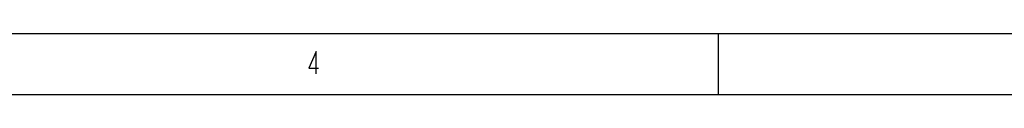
# Model space of a CAD drawing. Header units: millimetres. Extents: x 274 to 694, y 677 to 971.
# Tile 10 of 22: x 494 to 577, y 677 to 682. Entities that reach past the tile are written whole.
import ezdxf
from ezdxf.lldxf.tags import DXFTag

# ---------------------------------------------------------------- set-up
doc = ezdxf.new("R2010")
doc.units = ezdxf.units.MM
doc.layers.add('EFEXPLORER-ENCLOSURE-DXF_FORMAT', color=7, linetype='CONTINUOUS')
tags = doc.linetypes.add('DASHED', pattern=[25.72, 12.86, -12.86]).pattern_tags.tags
tags[6:7] = [DXFTag(74, 4), DXFTag(75, 0), DXFTag(340, '0'), DXFTag(46, 0.0), DXFTag(50, 0.0), DXFTag(44, 0.0), DXFTag(45, 0.0)]
tags[4:5] = [DXFTag(74, 4), DXFTag(75, 0), DXFTag(340, '0'), DXFTag(46, 0.0), DXFTag(50, 0.0), DXFTag(44, 0.0), DXFTag(45, 0.0)]

msp = doc.modelspace()

# ---------------------------------------------------------------- linework, layer by layer
at = {"layer": 'EFEXPLORER-ENCLOSURE-DXF_FORMAT', "color": 7, "linetype": 'Continuous'}
for p, q in [((279.285, 681.985), (689.041, 681.985)), ((552.49, 676.863), (552.49, 681.985))]:
    msp.add_line(p, q, dxfattribs=at)
at = {"layer": 'EFEXPLORER-ENCLOSURE-DXF_FORMAT', "color": 18, "linetype": 'DASHED'}
msp.add_line((274.163, 676.863), (683.919, 676.863), dxfattribs=at)
at = {"layer": 'EFEXPLORER-ENCLOSURE-DXF_FORMAT', "color": 7, "linetype": 'Continuous'}
msp.add_lwpolyline([(518.537, 678.596), (518.537, 680.493), (517.915, 679.07), (518.715, 679.07)], dxfattribs=at)

doc.saveas('drawing.dxf')
